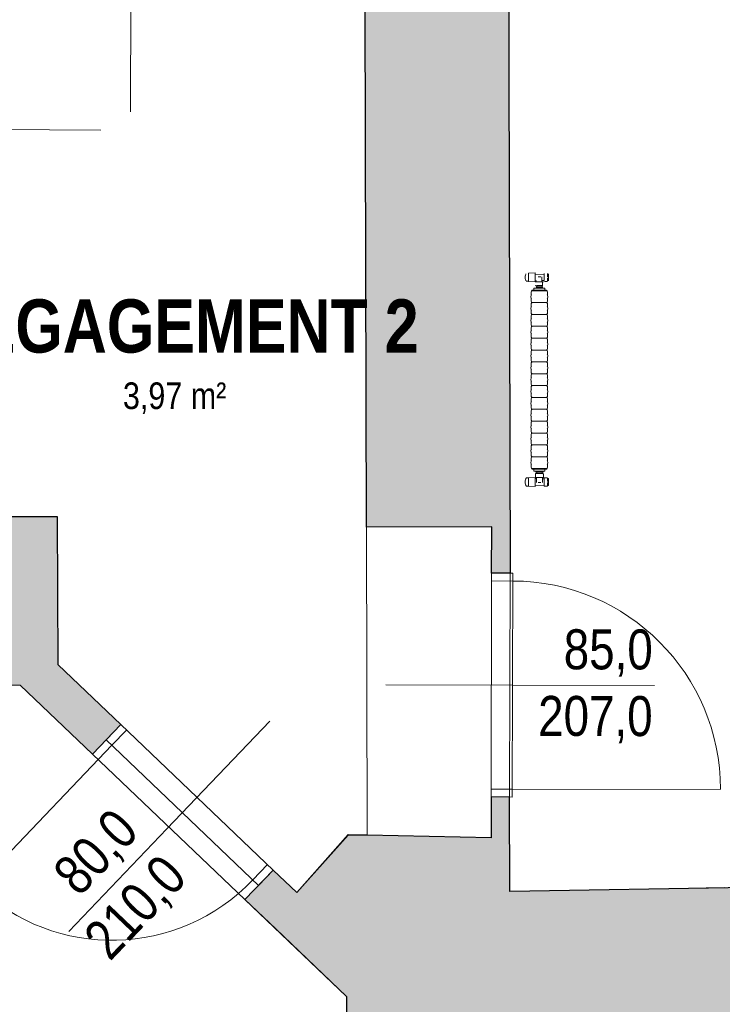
# Model space of a CAD drawing. Extents: x -6068 to 35118, y -17738 to 67348.
# Tile 204 of 243: x 428 to 694, y 22496 to 22869. Entities that reach past the tile are written whole.
import ezdxf
from ezdxf.enums import TextEntityAlignment as Align

# ---------------------------------------------------------------- set-up
doc = ezdxf.new("R2010")
doc.units = 0
doc.header["$LTSCALE"] = 15
doc.linetypes.add('Continua', pattern=[0])
doc.linetypes.add('Cui_CONTINU', pattern=[0])
for name, color, linetype, lineweight, true_color in [('Bloc 3D - Dessin - NIVEAUX - Style par défaut', 7, 'Continua', 0, 0x000000), ('Enveloppe - NIVEAUX - Style par défaut', 7, 'Continua', 0, 0x000000), ('Pièce - Notes - NIVEAUX - Style par défaut', 7, 'Continua', 0, 0x000000), ('Porte - Cadre - NIVEAUX - Style par défaut', 7, 'Continua', 0, 0x000000), ('Porte - Mesures - NIVEAUX - Style par défaut', 7, 'Continua', 0, 0x000000), ('Porte - Ouvertures - NIVEAUX - Style par défaut', 7, 'Continua', 0, 0x000000), ('Porte - Seuil - NIVEAUX - Style par défaut', 7, 'Continua', 0, 0x000000)]:
    doc.layers.add(name, color=color, linetype=linetype, lineweight=lineweight, true_color=true_color)
doc.layers.add('EDL_NIVEAU 1 murs & cloisons', color=5, linetype='CONTINUOUS')
doc.layers.add('PIS-fond de plan', color=7, linetype='Cui_CONTINU')
doc.styles.add('Arial Narrow', font='ARIALN.TTF')
doc.styles.add('Arial Narrow Bold', font='ARIALNB.TTF')
doc.styles.add('MtXpl_Arial_Narrow', font='ARIALN.TTF')

# ---------------------------------------------------------------- blocks, each defined once
blk = doc.blocks.new('EDP_Niveau 1_2025 09 17')
at = {"layer": 'EDL_NIVEAU 1 murs & cloisons', "linetype": 'Continuous', "ltscale": 0.08}
h = blk.add_hatch(color=9, dxfattribs=at)
h.dxf.hatch_style = 1
h.paths.add_polyline_path([(613.79, -1340.74), (606.79, -1340.73), (606.83, -1323.12), (559.29, -1323.25), (558.77, -1126), (519.8, -1125.84), (519.82, -1119.34), (558.75, -1119.5), (558.53, -1037.28), (597.02, -1035.17), (596.69, -909.46), (558.18, -907.57), (558.06, -800.26), (558.11, -786.52), (607.41, -786.19), (607.32, -773.12), (614.32, -773.07), (614.64, -820.31), (699.08, -820.31), (699.13, -865.22), (712.7, -865.2), (712.71, -874.2), (613.09, -874.47), (613.19, -909.42), (613.52, -1035.13), (613.33, -1149.06)])
h = blk.add_hatch(color=9, dxfattribs=at)
h.dxf.hatch_style = 1
h.paths.add_polyline_path([(94.29, -1263.31), (94.25, -1266.31), (90.25, -1266.31), (89.99, -1286.7), (92.89, -1286.74), (92.62, -1415.21), (33.39, -1473.98), (31.75, -1472.33), (10.36, -1493.55), (10.4, -1524.1), (12.73, -1524.1), (12.1, -1715.8), (9.22, -1715.82), (9.42, -1744.2), (29.8, -1765.22), (57.98, -1792.81), (60.8, -1789.98), (62.92, -1792.09), (77.24, -1784.75), (82.86, -1779.06), (81.31, -1777.53), (101.76, -1752.76), (74.55, -1725.94), (73.82, -1524.08), (213.23, -1383.14), (427.92, -1383.27), (455.36, -1409.46), (466.06, -1398.25), (442.3, -1375.57), (442.04, -1319.41), (417.44, -1319.36), (418.21, -1212.7), (411.21, -1212.65), (410.44, -1319.35), (149.74, -1318.88), (150.16, -1269.47), (116.18, -1266.68), (116.18, -1264.68), (105.28, -1263.45), (94.29, -1263.31)])
h = blk.add_hatch(color=9, dxfattribs=at)
h.dxf.hatch_style = 1
h.paths.add_polyline_path([(523.93, -1453.49), (513.23, -1464.7), (551.69, -1501.41), (551.95, -1562.72), (577.96, -1565.11), (583.96, -1565.11), (583.98, -1570.09), (591.98, -1570.09), (591.98, -1561.27), (599.03, -1561.29), (614.03, -1561.34), (614.16, -1520.37), (687.19, -1520.26), (687.18, -1522.34), (708.63, -1522.43), (709.13, -1500.06), (709.13, -1494.06), (707.13, -1494.06), (704.15, -1460.06), (613.66, -1461.54), (613.63, -1425.74), (606.63, -1425.73), (606.6, -1441.26), (559.6, -1440.19), (552.37, -1440.19), (532.84, -1461.99), (523.93, -1453.49)])
at = {"layer": 'Bloc 3D - Dessin - NIVEAUX - Style par défaut', "color": 32, "linetype": 'Continua', "lineweight": 0, "ltscale": 0.1, "true_color": 0xd1591a}
for p, q in [((619.57, -1228.04), (619.54, -1228.48)), ((619.57, -1228.92), (619.54, -1228.48)), ((619.64, -1227.69), (619.57, -1228.04)), ((619.64, -1229.28), (619.57, -1228.92)), ((619.75, -1227.36), (619.64, -1227.69)), ((619.75, -1229.61), (619.64, -1229.28)), ((619.83, -1227.2), (619.75, -1227.36)), ((620.83, -1226.85), (623.35, -1226.83)), ((620.83, -1226.85), (620.83, -1226.95)), ((620.83, -1226.95), (620.83, -1227)), ((620.83, -1227), (620.83, -1227.23)), ((620.83, -1227.23), (620.83, -1227.67)), ((620.83, -1227.67), (620.83, -1228.2)), ((620.83, -1228.2), (620.83, -1228.77)), ((620.83, -1228.77), (620.83, -1229.3)), ((620.83, -1229.3), (620.83, -1229.73)), ((623.35, -1226.93), (623.35, -1226.83)), ((623.35, -1227.21), (623.35, -1226.93)), ((623.35, -1227.65), (623.35, -1227.24)), ((623.35, -1227.24), (626.77, -1227.35)), ((623.35, -1228.2), (623.35, -1227.65)), ((623.35, -1228.77), (623.35, -1228.2)), ((623.35, -1229.31), (623.35, -1228.77)), ((623.35, -1229.75), (623.35, -1229.31)), ((624.96, -1228.23), (624.46, -1228.23)), ((625.45, -1228.23), (624.96, -1228.23)), ((625.84, -1228.23), (625.84, -1229.71)), ((626.77, -1227.35), (626.77, -1227.03)), ((626.77, -1227.03), (626.77, -1227.35)), ((626.77, -1227.76), (626.77, -1227.35)), ((626.77, -1227.88), (626.77, -1227.76)), ((626.77, -1228.27), (626.77, -1227.88)), ((626.77, -1228.69), (626.77, -1228.27)), ((626.77, -1229.09), (626.77, -1228.69)), ((626.77, -1229.21), (626.77, -1229.09)), ((626.77, -1229.41), (626.77, -1229.21)), ((626.77, -1229.62), (626.77, -1229.41)), ((628.06, -1226.97), (628.06, -1227.23)), ((628.06, -1227.23), (628.33, -1227.23)), ((628.06, -1227.46), (628.06, -1227.73)), ((628.06, -1227.73), (628.06, -1228.25)), ((628.06, -1228.71), (628.06, -1229.15)), ((628.06, -1229.24), (628.06, -1229.5)), ((628.33, -1227.23), (628.33, -1227.15)), ((628.33, -1227.46), (628.33, -1227.23)), ((628.33, -1227.82), (628.33, -1227.46)), ((628.33, -1228.25), (628.33, -1227.82)), ((628.33, -1228.71), (628.33, -1228.25)), ((628.33, -1229.15), (628.33, -1228.71)), ((628.33, -1229.5), (628.33, -1229.15)), ((628.33, -1229.74), (628.33, -1229.5)), ((619.83, -1229.77), (619.75, -1229.61)), ((619.97, -1229.93), (619.9, -1229.87)), ((620, -1229.94), (619.97, -1229.93)), ((620.03, -1229.95), (620, -1229.94)), ((620.83, -1229.96), (620.03, -1229.95)), ((620.83, -1229.73), (620.83, -1229.96)), ((620.83, -1230.02), (620.83, -1230.11)), ((620.83, -1230.11), (623.35, -1230.14)), ((623.64, -1232.61), (622.88, -1232.61)), ((622.88, -1233.34), (622.88, -1232.61)), ((623.85, -1229.76), (623.35, -1229.77)), ((623.35, -1230.04), (623.35, -1229.77)), ((623.35, -1230.14), (623.35, -1230.04)), ((623.76, -1230.22), (623.46, -1230.22)), ((623.46, -1231.43), (623.5, -1231.57)), ((623.61, -1231.67), (623.75, -1231.7)), ((623.65, -1232.61), (623.64, -1232.61)), ((623.86, -1232.2), (623.65, -1232.2)), ((623.72, -1232.49), (623.65, -1232.49)), ((623.65, -1232.49), (623.65, -1232.49)), ((624.16, -1232.61), (623.68, -1232.61)), ((623.86, -1232.49), (623.72, -1232.49)), ((623.75, -1231.7), (623.99, -1231.7)), ((623.85, -1230.22), (623.76, -1230.22)), ((624.29, -1230.22), (623.85, -1230.22)), ((623.99, -1232.14), (623.86, -1232.14)), ((623.86, -1232.14), (623.86, -1232.2)), ((623.86, -1232.2), (623.86, -1232.49)), ((624.05, -1232.49), (623.86, -1232.49)), ((624.04, -1231.62), (624, -1231.62)), ((624, -1231.7), (624, -1231.62)), ((624, -1232.14), (624, -1231.7)), ((624.15, -1232.14), (624, -1232.14)), ((624.18, -1231.62), (624.04, -1231.62)), ((624.28, -1232.49), (624.05, -1232.49)), ((624.82, -1232.14), (624.15, -1232.14)), ((625.75, -1232.61), (624.16, -1232.61)), ((624.39, -1231.62), (624.18, -1231.62)), ((624.55, -1232.49), (624.28, -1232.49)), ((624.96, -1230.22), (624.29, -1230.22)), ((624.66, -1231.62), (624.39, -1231.62)), ((624.84, -1232.49), (624.55, -1232.49)), ((624.96, -1231.62), (624.66, -1231.62)), ((625.09, -1232.14), (624.82, -1232.14)), ((625.13, -1232.49), (624.84, -1232.49)), ((625.62, -1230.22), (624.96, -1230.22)), ((625.25, -1231.62), (624.96, -1231.62)), ((625.76, -1232.14), (625.09, -1232.14)), ((625.41, -1232.49), (625.13, -1232.49)), ((625.52, -1231.62), (625.25, -1231.62)), ((625.66, -1232.49), (625.41, -1232.49)), ((625.73, -1231.62), (625.52, -1231.62)), ((625.84, -1230.22), (625.62, -1230.22)), ((625.89, -1232.49), (625.66, -1232.49)), ((625.87, -1231.62), (625.73, -1231.62)), ((625.99, -1232.61), (625.75, -1232.61)), ((625.92, -1232.14), (625.76, -1232.14)), ((626.77, -1229.69), (625.84, -1229.71)), ((625.84, -1229.71), (625.84, -1230.22)), ((626.15, -1230.22), (625.84, -1230.22)), ((625.92, -1231.62), (625.87, -1231.62)), ((626, -1232.49), (625.89, -1232.49)), ((625.92, -1231.7), (625.92, -1231.62)), ((626.04, -1231.67), (625.92, -1231.7)), ((625.92, -1231.7), (626.16, -1231.7)), ((625.92, -1232.14), (625.92, -1231.7)), ((626.06, -1232.14), (625.92, -1232.14)), ((626.06, -1232.49), (626, -1232.49)), ((626.23, -1232.61), (626, -1232.61)), ((626.12, -1231.57), (626.04, -1231.67)), ((626.06, -1232.14), (626.06, -1232.2)), ((626.26, -1232.2), (626.06, -1232.2)), ((626.06, -1232.2), (626.06, -1232.49)), ((626.17, -1232.49), (626.06, -1232.49)), ((626.15, -1231.43), (626.12, -1231.57)), ((626.45, -1230.22), (626.15, -1230.22)), ((626.15, -1230.22), (626.15, -1231.43)), ((626.23, -1232.49), (626.17, -1232.49)), ((626.23, -1232.49), (626.23, -1232.61)), ((627.03, -1232.61), (626.23, -1232.61)), ((626.77, -1229.69), (626.77, -1229.62)), ((626.84, -1230.08), (627.98, -1230.08)), ((627.03, -1233.34), (627.03, -1232.61)), ((628.06, -1230), (627.98, -1230.08)), ((628.06, -1229.74), (628.06, -1229.82)), ((628.33, -1229.74), (628.06, -1229.74)), ((628.33, -1229.82), (628.33, -1229.74)), ((621.65, -1235.82), (621.81, -1235.2)), ((621.65, -1235.82), (621.81, -1236.45)), ((621.81, -1235.2), (621.85, -1235.17)), ((621.85, -1233.97), (621.9, -1233.77)), ((621.85, -1235.17), (621.85, -1233.97)), ((621.85, -1235.17), (621.98, -1235.04)), ((621.85, -1236.48), (621.85, -1237.67)), ((621.98, -1236.61), (621.85, -1236.48)), ((621.9, -1233.77), (622.05, -1233.63)), ((622.05, -1233.63), (622.25, -1233.57)), ((622.15, -1233.34), (622.1, -1233.34)), ((622.1, -1233.34), (622.1, -1233.57)), ((622.1, -1233.57), (622.15, -1233.57)), ((622.31, -1233.34), (622.15, -1233.34)), ((622.15, -1233.57), (622.25, -1233.57)), ((622.25, -1233.57), (622.31, -1233.57)), ((622.57, -1233.34), (622.31, -1233.34)), ((622.31, -1233.57), (622.57, -1233.57)), ((622.88, -1233.34), (622.57, -1233.34)), ((622.57, -1233.57), (622.92, -1233.57)), ((622.92, -1233.34), (622.88, -1233.34)), ((623.34, -1233.34), (622.92, -1233.34)), ((622.92, -1233.57), (623.34, -1233.57)), ((623.83, -1233.34), (623.34, -1233.34)), ((623.34, -1233.57), (623.83, -1233.57)), ((624.35, -1233.34), (623.83, -1233.34)), ((623.83, -1233.57), (624.35, -1233.57)), ((624.9, -1233.34), (624.35, -1233.34)), ((624.35, -1233.57), (624.9, -1233.57)), ((625.44, -1233.34), (624.9, -1233.34)), ((624.9, -1233.57), (625.44, -1233.57)), ((625.97, -1233.34), (625.44, -1233.34)), ((625.44, -1233.57), (625.97, -1233.57)), ((626.45, -1233.34), (625.97, -1233.34)), ((625.97, -1233.57), (626.45, -1233.57)), ((626.88, -1233.34), (626.45, -1233.34)), ((626.45, -1233.57), (626.88, -1233.57)), ((627.03, -1233.34), (626.88, -1233.34)), ((626.88, -1233.57), (627.22, -1233.57)), ((627.22, -1233.34), (627.03, -1233.34)), ((627.48, -1233.34), (627.22, -1233.34)), ((627.22, -1233.57), (627.48, -1233.57)), ((627.64, -1233.34), (627.48, -1233.34)), ((627.48, -1233.57), (627.54, -1233.57)), ((627.54, -1233.57), (627.64, -1233.57)), ((627.74, -1233.63), (627.54, -1233.57)), ((627.64, -1233.57), (627.7, -1233.57)), ((627.7, -1233.34), (627.7, -1233.57)), ((627.74, -1233.63), (627.89, -1233.77)), ((627.82, -1235.04), (627.95, -1235.17)), ((627.95, -1236.48), (627.82, -1236.61)), ((627.95, -1233.97), (627.89, -1233.77)), ((627.95, -1235.17), (627.95, -1233.97)), ((627.98, -1236.45), (627.95, -1236.48)), ((627.95, -1237.67), (627.95, -1236.48)), ((627.98, -1235.2), (628.15, -1235.82)), ((627.98, -1236.45), (628.15, -1235.82)), ((621.65, -1240.32), (621.81, -1239.7)), ((621.65, -1240.32), (621.81, -1240.95)), ((621.81, -1239.7), (621.85, -1239.67)), ((621.9, -1237.87), (621.85, -1237.67)), ((621.85, -1237.67), (621.9, -1237.87)), ((621.85, -1238.47), (621.9, -1238.27)), ((621.85, -1239.67), (621.85, -1238.47)), ((621.85, -1239.67), (621.98, -1239.54)), ((622.05, -1238.02), (621.9, -1237.87)), ((621.9, -1238.27), (622.05, -1238.13)), ((622.05, -1238.02), (622.25, -1238.07)), ((622.05, -1238.13), (622.25, -1238.07)), ((622.38, -1238.07), (622.25, -1238.07)), ((622.76, -1238.07), (622.38, -1238.07)), ((623.34, -1238.07), (622.76, -1238.07)), ((624.08, -1238.07), (623.34, -1238.07)), ((624.9, -1238.07), (624.08, -1238.07)), ((624.9, -1238.07), (625.71, -1238.07)), ((625.71, -1238.07), (626.45, -1238.07)), ((626.45, -1238.07), (627.04, -1238.07)), ((627.04, -1238.07), (627.41, -1238.07)), ((627.41, -1238.07), (627.54, -1238.07)), ((627.54, -1238.07), (627.74, -1238.02)), ((627.74, -1238.13), (627.54, -1238.07)), ((627.74, -1238.02), (627.89, -1237.87)), ((627.74, -1238.13), (627.89, -1238.27)), ((627.82, -1239.54), (627.95, -1239.67)), ((627.95, -1237.67), (627.89, -1237.87)), ((627.95, -1238.47), (627.89, -1238.27)), ((627.95, -1239.67), (627.95, -1238.47)), ((627.98, -1239.7), (628.15, -1240.32)), ((627.98, -1240.95), (628.15, -1240.32)), ((621.65, -1244.82), (621.81, -1244.2)), ((621.81, -1244.2), (621.85, -1244.17)), ((621.85, -1240.98), (621.85, -1242.17)), ((621.98, -1241.11), (621.85, -1240.98)), ((621.9, -1242.37), (621.85, -1242.17)), ((621.85, -1242.97), (621.9, -1242.77)), ((621.85, -1244.17), (621.85, -1242.97)), ((621.85, -1244.17), (621.98, -1244.04)), ((622.05, -1242.52), (621.9, -1242.37)), ((621.9, -1242.77), (622.05, -1242.63)), ((622.05, -1242.52), (622.25, -1242.57)), ((622.05, -1242.63), (622.25, -1242.57)), ((622.38, -1242.57), (622.25, -1242.57)), ((622.76, -1242.57), (622.38, -1242.57)), ((623.34, -1242.57), (622.76, -1242.57)), ((624.08, -1242.57), (623.34, -1242.57)), ((624.9, -1242.57), (624.08, -1242.57)), ((624.9, -1242.57), (625.71, -1242.57)), ((625.71, -1242.57), (626.45, -1242.57)), ((626.45, -1242.57), (627.04, -1242.57)), ((627.04, -1242.57), (627.41, -1242.57)), ((627.41, -1242.57), (627.54, -1242.57)), ((627.54, -1242.57), (627.74, -1242.52)), ((627.74, -1242.63), (627.54, -1242.57)), ((627.74, -1242.52), (627.89, -1242.37)), ((627.89, -1242.77), (627.74, -1242.63)), ((627.74, -1242.63), (627.89, -1242.77)), ((627.95, -1240.98), (627.82, -1241.11)), ((627.82, -1244.04), (627.95, -1244.17)), ((627.95, -1242.17), (627.89, -1242.37)), ((627.95, -1242.97), (627.89, -1242.77)), ((627.98, -1240.95), (627.95, -1240.98)), ((627.95, -1242.17), (627.95, -1240.98)), ((627.95, -1244.17), (627.95, -1242.97)), ((627.98, -1244.2), (628.15, -1244.82)), ((621.65, -1244.82), (621.81, -1245.45)), ((621.85, -1245.48), (621.85, -1246.67)), ((621.98, -1245.61), (621.85, -1245.48)), ((621.9, -1246.87), (621.85, -1246.67)), ((621.85, -1246.67), (621.9, -1246.87)), ((621.85, -1247.47), (621.9, -1247.27)), ((621.85, -1248.67), (621.85, -1247.47)), ((622.05, -1247.02), (621.9, -1246.87)), ((621.9, -1247.27), (622.05, -1247.13)), ((622.05, -1247.02), (622.25, -1247.07)), ((622.05, -1247.13), (622.25, -1247.07)), ((622.38, -1247.07), (622.25, -1247.07)), ((622.76, -1247.07), (622.38, -1247.07)), ((623.34, -1247.07), (622.76, -1247.07)), ((624.08, -1247.07), (623.34, -1247.07)), ((624.9, -1247.07), (624.08, -1247.07)), ((624.9, -1247.07), (625.71, -1247.07)), ((625.71, -1247.07), (626.45, -1247.07)), ((626.45, -1247.07), (627.04, -1247.07)), ((627.04, -1247.07), (627.41, -1247.07)), ((627.41, -1247.07), (627.54, -1247.07)), ((627.54, -1247.07), (627.74, -1247.02)), ((627.74, -1247.13), (627.54, -1247.07)), ((627.74, -1247.02), (627.89, -1246.87)), ((627.89, -1247.27), (627.74, -1247.13)), ((627.74, -1247.13), (627.89, -1247.27)), ((627.95, -1245.48), (627.82, -1245.61)), ((627.95, -1246.67), (627.89, -1246.87)), ((627.95, -1247.47), (627.89, -1247.27)), ((627.98, -1245.45), (627.95, -1245.48)), ((627.95, -1246.67), (627.95, -1245.48)), ((627.95, -1248.67), (627.95, -1247.47)), ((627.98, -1245.45), (628.15, -1244.82)), ((621.65, -1249.32), (621.81, -1248.7)), ((621.65, -1249.32), (621.81, -1249.95)), ((621.81, -1248.7), (621.85, -1248.67)), ((621.85, -1248.67), (621.98, -1248.54)), ((621.85, -1249.98), (621.85, -1251.17)), ((621.98, -1250.11), (621.85, -1249.98)), ((621.9, -1251.37), (621.85, -1251.17)), ((621.85, -1251.97), (621.9, -1251.77)), ((621.85, -1253.17), (621.85, -1251.97)), ((622.05, -1251.52), (621.9, -1251.37)), ((621.9, -1251.77), (622.05, -1251.63)), ((622.05, -1251.52), (622.25, -1251.57)), ((622.05, -1251.63), (622.25, -1251.57)), ((622.38, -1251.57), (622.25, -1251.57)), ((622.76, -1251.57), (622.38, -1251.57)), ((623.34, -1251.57), (622.76, -1251.57)), ((624.08, -1251.57), (623.34, -1251.57)), ((624.9, -1251.57), (624.08, -1251.57)), ((624.9, -1251.57), (625.71, -1251.57)), ((625.71, -1251.57), (626.45, -1251.57)), ((626.45, -1251.57), (627.04, -1251.57)), ((627.04, -1251.57), (627.41, -1251.57)), ((627.41, -1251.57), (627.54, -1251.57)), ((627.54, -1251.57), (627.74, -1251.52)), ((627.74, -1251.63), (627.54, -1251.57)), ((627.74, -1251.52), (627.89, -1251.37)), ((627.74, -1251.63), (627.89, -1251.77)), ((627.89, -1251.77), (627.74, -1251.63)), ((627.82, -1248.54), (627.95, -1248.67)), ((627.95, -1249.98), (627.82, -1250.11)), ((627.95, -1251.17), (627.89, -1251.37)), ((627.95, -1251.97), (627.89, -1251.77)), ((627.98, -1249.95), (627.95, -1249.98)), ((627.95, -1251.17), (627.95, -1249.98)), ((627.95, -1253.17), (627.95, -1251.97)), ((627.98, -1248.7), (628.15, -1249.32)), ((627.98, -1249.95), (628.15, -1249.32)), ((621.65, -1253.82), (621.81, -1253.2)), ((621.65, -1253.82), (621.81, -1254.45)), ((621.85, -1253.17), (621.98, -1253.04)), ((621.98, -1254.61), (621.85, -1254.48)), ((621.85, -1254.48), (621.85, -1255.67)), ((621.9, -1255.87), (621.85, -1255.67)), ((627.82, -1253.04), (627.95, -1253.17)), ((627.95, -1254.48), (627.82, -1254.61)), ((627.95, -1255.67), (627.89, -1255.87)), ((627.95, -1253.17), (627.98, -1253.2)), ((627.98, -1254.45), (627.95, -1254.48)), ((627.95, -1255.67), (627.95, -1254.48)), ((627.98, -1253.2), (628.15, -1253.82)), ((627.98, -1254.45), (628.15, -1253.82)), ((621.65, -1258.32), (621.81, -1257.7)), ((621.65, -1258.32), (621.81, -1258.95)), ((621.85, -1256.47), (621.9, -1256.27)), ((621.85, -1257.67), (621.85, -1256.47)), ((621.85, -1257.67), (621.98, -1257.54)), ((621.85, -1258.98), (621.85, -1260.17)), ((621.98, -1259.11), (621.85, -1258.98)), ((622.05, -1256.02), (621.9, -1255.87)), ((621.9, -1256.27), (622.05, -1256.13)), ((622.05, -1256.02), (622.25, -1256.07)), ((622.05, -1256.13), (622.25, -1256.07)), ((622.38, -1256.07), (622.25, -1256.07)), ((622.25, -1256.07), (622.38, -1256.07)), ((622.76, -1256.07), (622.38, -1256.07)), ((623.34, -1256.07), (622.76, -1256.07)), ((624.08, -1256.07), (623.34, -1256.07)), ((624.9, -1256.07), (624.08, -1256.07)), ((624.9, -1256.07), (625.71, -1256.07)), ((625.71, -1256.07), (626.45, -1256.07)), ((626.45, -1256.07), (627.04, -1256.07)), ((627.04, -1256.07), (627.41, -1256.07)), ((627.54, -1256.07), (627.41, -1256.07)), ((627.41, -1256.07), (627.54, -1256.07)), ((627.54, -1256.07), (627.74, -1256.02)), ((627.74, -1256.13), (627.54, -1256.07)), ((627.74, -1256.02), (627.89, -1255.87)), ((627.74, -1256.13), (627.89, -1256.27)), ((627.89, -1256.27), (627.74, -1256.13)), ((627.82, -1257.54), (627.95, -1257.67)), ((627.95, -1258.98), (627.82, -1259.11)), ((627.95, -1256.47), (627.89, -1256.27)), ((627.95, -1257.67), (627.95, -1256.47)), ((627.95, -1257.67), (627.98, -1257.7)), ((627.98, -1258.95), (627.95, -1258.98)), ((627.95, -1260.17), (627.95, -1258.98)), ((627.98, -1257.7), (628.15, -1258.32)), ((627.98, -1258.95), (628.15, -1258.32)), ((621.65, -1262.82), (621.81, -1262.2)), ((621.65, -1262.82), (621.81, -1263.45)), ((621.9, -1260.37), (621.85, -1260.17)), ((621.85, -1260.97), (621.9, -1260.77)), ((621.85, -1262.17), (621.85, -1260.97)), ((621.98, -1262.04), (621.85, -1262.17)), ((621.85, -1262.17), (621.98, -1262.04)), ((622.05, -1260.52), (621.9, -1260.37)), ((621.9, -1260.77), (622.05, -1260.63)), ((622.05, -1260.52), (622.25, -1260.57)), ((622.05, -1260.63), (622.25, -1260.57)), ((622.25, -1260.57), (622.38, -1260.57)), ((622.38, -1260.57), (622.25, -1260.57)), ((622.76, -1260.57), (622.38, -1260.57)), ((623.34, -1260.57), (622.76, -1260.57)), ((624.08, -1260.57), (623.34, -1260.57)), ((624.9, -1260.57), (624.08, -1260.57)), ((624.9, -1260.57), (625.71, -1260.57)), ((625.71, -1260.57), (626.45, -1260.57)), ((626.45, -1260.57), (627.04, -1260.57)), ((627.04, -1260.57), (627.41, -1260.57)), ((627.41, -1260.57), (627.54, -1260.57)), ((627.54, -1260.57), (627.41, -1260.57)), ((627.54, -1260.57), (627.74, -1260.52)), ((627.74, -1260.63), (627.54, -1260.57)), ((627.74, -1260.52), (627.89, -1260.37)), ((627.74, -1260.63), (627.89, -1260.77)), ((627.89, -1260.77), (627.74, -1260.63)), ((627.82, -1262.04), (627.95, -1262.17)), ((627.95, -1260.17), (627.89, -1260.37)), ((627.89, -1260.37), (627.95, -1260.17)), ((627.95, -1260.97), (627.89, -1260.77)), ((627.95, -1262.17), (627.95, -1260.97)), ((627.95, -1262.17), (627.98, -1262.2)), ((627.98, -1262.2), (628.15, -1262.82)), ((627.98, -1263.45), (628.15, -1262.82)), ((621.65, -1267.32), (621.81, -1266.7)), ((621.85, -1263.48), (621.85, -1264.67)), ((621.98, -1263.61), (621.85, -1263.48)), ((621.9, -1264.87), (621.85, -1264.67)), ((621.85, -1265.47), (621.9, -1265.27)), ((621.85, -1266.67), (621.85, -1265.47)), ((621.85, -1266.67), (621.98, -1266.54)), ((621.98, -1266.54), (621.85, -1266.67)), ((622.05, -1265.02), (621.9, -1264.87)), ((621.9, -1265.27), (622.05, -1265.13)), ((622.05, -1265.02), (622.25, -1265.07)), ((622.05, -1265.13), (622.25, -1265.07)), ((622.38, -1265.07), (622.25, -1265.07)), ((622.25, -1265.07), (622.38, -1265.07)), ((622.76, -1265.07), (622.38, -1265.07)), ((623.34, -1265.07), (622.76, -1265.07)), ((624.08, -1265.07), (623.34, -1265.07)), ((624.9, -1265.07), (624.08, -1265.07)), ((624.9, -1265.07), (625.71, -1265.07)), ((625.71, -1265.07), (626.45, -1265.07)), ((626.45, -1265.07), (627.04, -1265.07)), ((627.04, -1265.07), (627.41, -1265.07)), ((627.54, -1265.07), (627.41, -1265.07)), ((627.41, -1265.07), (627.54, -1265.07)), ((627.54, -1265.07), (627.74, -1265.02)), ((627.74, -1265.13), (627.54, -1265.07)), ((627.74, -1265.02), (627.89, -1264.87)), ((627.89, -1265.27), (627.74, -1265.13)), ((627.74, -1265.13), (627.89, -1265.27)), ((627.95, -1263.48), (627.82, -1263.61)), ((627.82, -1266.54), (627.95, -1266.67)), ((627.95, -1264.67), (627.89, -1264.87)), ((627.89, -1264.87), (627.95, -1264.67)), ((627.95, -1265.47), (627.89, -1265.27)), ((627.98, -1263.45), (627.95, -1263.48)), ((627.95, -1264.67), (627.95, -1263.48)), ((627.95, -1266.67), (627.95, -1265.47)), ((627.95, -1266.67), (627.98, -1266.7)), ((627.98, -1266.7), (628.15, -1267.32)), ((621.65, -1267.32), (621.81, -1267.95)), ((621.85, -1267.98), (621.81, -1267.95)), ((621.85, -1267.98), (621.85, -1269.17)), ((621.98, -1268.11), (621.85, -1267.98)), ((621.9, -1269.37), (621.85, -1269.17)), ((621.85, -1269.97), (621.9, -1269.77)), ((621.85, -1271.17), (621.85, -1269.97)), ((622.05, -1269.52), (621.9, -1269.37)), ((621.9, -1269.77), (622.05, -1269.63)), ((622.05, -1269.52), (622.25, -1269.57)), ((622.05, -1269.63), (622.25, -1269.57)), ((622.25, -1269.57), (622.38, -1269.57)), ((622.38, -1269.57), (622.25, -1269.57)), ((622.76, -1269.57), (622.38, -1269.57)), ((623.34, -1269.57), (622.76, -1269.57)), ((624.08, -1269.57), (623.34, -1269.57)), ((624.9, -1269.57), (624.08, -1269.57)), ((624.9, -1269.57), (625.71, -1269.57)), ((625.71, -1269.57), (626.45, -1269.57)), ((626.45, -1269.57), (627.04, -1269.57)), ((627.04, -1269.57), (627.41, -1269.57)), ((627.41, -1269.57), (627.54, -1269.57)), ((627.54, -1269.57), (627.41, -1269.57)), ((627.54, -1269.57), (627.74, -1269.52)), ((627.74, -1269.63), (627.54, -1269.57)), ((627.74, -1269.52), (627.89, -1269.37)), ((627.74, -1269.63), (627.89, -1269.77)), ((627.89, -1269.77), (627.74, -1269.63)), ((627.82, -1268.11), (627.95, -1267.98)), ((627.95, -1267.98), (627.82, -1268.11)), ((627.95, -1269.17), (627.89, -1269.37)), ((627.89, -1269.37), (627.95, -1269.17)), ((627.95, -1269.97), (627.89, -1269.77)), ((627.95, -1269.17), (627.95, -1267.98)), ((627.95, -1271.17), (627.95, -1269.97)), ((627.98, -1267.95), (628.15, -1267.32)), ((621.65, -1271.82), (621.81, -1271.2)), ((621.65, -1271.82), (621.81, -1272.45)), ((621.81, -1271.2), (621.85, -1271.17)), ((621.85, -1272.48), (621.81, -1272.45)), ((621.85, -1271.17), (621.98, -1271.04)), ((621.85, -1272.48), (621.85, -1273.67)), ((621.98, -1272.61), (621.85, -1272.48)), ((621.9, -1273.87), (621.85, -1273.67)), ((621.85, -1274.47), (621.9, -1274.27)), ((622.05, -1274.02), (621.9, -1273.87)), ((621.9, -1274.27), (622.05, -1274.13)), ((622.05, -1274.02), (622.25, -1274.07)), ((622.05, -1274.13), (622.25, -1274.07)), ((622.25, -1274.07), (622.38, -1274.07)), ((622.38, -1274.07), (622.25, -1274.07)), ((622.76, -1274.07), (622.38, -1274.07)), ((623.34, -1274.07), (622.76, -1274.07)), ((624.08, -1274.07), (623.34, -1274.07)), ((624.9, -1274.07), (624.08, -1274.07)), ((624.9, -1274.07), (625.71, -1274.07)), ((625.71, -1274.07), (626.45, -1274.07)), ((626.45, -1274.07), (627.04, -1274.07)), ((627.04, -1274.07), (627.41, -1274.07)), ((627.41, -1274.07), (627.54, -1274.07)), ((627.54, -1274.07), (627.41, -1274.07)), ((627.54, -1274.07), (627.74, -1274.02)), ((627.74, -1274.13), (627.54, -1274.07)), ((627.74, -1274.02), (627.89, -1273.87)), ((627.89, -1274.27), (627.74, -1274.13)), ((627.74, -1274.13), (627.89, -1274.27)), ((627.82, -1271.04), (627.95, -1271.17)), ((627.82, -1272.61), (627.95, -1272.48)), ((627.95, -1272.48), (627.82, -1272.61)), ((627.89, -1273.87), (627.95, -1273.67)), ((627.95, -1273.67), (627.89, -1273.87)), ((627.95, -1274.47), (627.89, -1274.27)), ((627.95, -1273.67), (627.95, -1272.48)), ((627.98, -1271.2), (628.15, -1271.82)), ((627.98, -1272.45), (628.15, -1271.82)), ((621.65, -1276.32), (621.81, -1275.7)), ((621.65, -1276.32), (621.81, -1276.95)), ((621.81, -1275.7), (621.85, -1275.67)), ((621.85, -1276.98), (621.81, -1276.95)), ((621.85, -1275.67), (621.85, -1274.47)), ((621.85, -1275.67), (621.98, -1275.54)), ((621.85, -1276.98), (621.85, -1278.17)), ((621.98, -1277.11), (621.85, -1276.98)), ((621.9, -1278.37), (621.85, -1278.17)), ((621.85, -1278.17), (621.9, -1278.37)), ((627.82, -1275.54), (627.95, -1275.67)), ((627.95, -1276.98), (627.82, -1277.11)), ((627.95, -1278.17), (627.89, -1278.37)), ((627.89, -1278.37), (627.95, -1278.17)), ((627.95, -1275.67), (627.95, -1274.47)), ((627.95, -1278.17), (627.95, -1276.98)), ((627.98, -1275.7), (628.15, -1276.32)), ((627.98, -1276.95), (628.15, -1276.32)), ((621.65, -1280.82), (621.81, -1280.2)), ((621.65, -1280.82), (621.81, -1281.45)), ((621.81, -1280.2), (621.85, -1280.17)), ((621.85, -1281.48), (621.81, -1281.45)), ((621.85, -1278.97), (621.9, -1278.77)), ((621.85, -1280.17), (621.85, -1278.97)), ((621.85, -1280.17), (621.98, -1280.04)), ((621.85, -1281.48), (621.85, -1282.67)), ((621.98, -1281.61), (621.85, -1281.48)), ((622.05, -1278.52), (621.9, -1278.37)), ((621.9, -1278.77), (622.05, -1278.63)), ((622.05, -1278.52), (622.25, -1278.57)), ((622.05, -1278.63), (622.25, -1278.57)), ((622.38, -1278.57), (622.25, -1278.57)), ((622.25, -1278.57), (622.38, -1278.57)), ((622.76, -1278.57), (622.38, -1278.57)), ((623.34, -1278.57), (622.76, -1278.57)), ((624.08, -1278.57), (623.34, -1278.57)), ((624.9, -1278.57), (624.08, -1278.57)), ((624.9, -1278.57), (625.71, -1278.57)), ((625.71, -1278.57), (626.45, -1278.57)), ((626.45, -1278.57), (627.04, -1278.57)), ((627.04, -1278.57), (627.41, -1278.57)), ((627.54, -1278.57), (627.41, -1278.57)), ((627.41, -1278.57), (627.54, -1278.57)), ((627.54, -1278.57), (627.74, -1278.52)), ((627.74, -1278.63), (627.54, -1278.57)), ((627.74, -1278.52), (627.89, -1278.37)), ((627.74, -1278.63), (627.89, -1278.77)), ((627.82, -1280.04), (627.95, -1280.17)), ((627.95, -1281.48), (627.82, -1281.61)), ((627.95, -1278.97), (627.89, -1278.77)), ((627.95, -1280.17), (627.95, -1278.97)), ((627.95, -1282.67), (627.95, -1281.48)), ((627.98, -1280.2), (628.15, -1280.82)), ((627.98, -1281.45), (628.15, -1280.82)), ((621.65, -1285.32), (621.81, -1284.7)), ((621.65, -1285.32), (621.81, -1285.95)), ((621.81, -1284.7), (621.85, -1284.67)), ((621.85, -1282.67), (621.9, -1282.87)), ((621.9, -1282.87), (621.85, -1282.67)), ((621.85, -1283.47), (621.9, -1283.27)), ((621.85, -1284.67), (621.85, -1283.47)), ((621.85, -1284.67), (621.98, -1284.54)), ((622.05, -1283.02), (621.9, -1282.87)), ((621.9, -1283.27), (622.05, -1283.13)), ((622.05, -1283.02), (622.25, -1283.07)), ((622.05, -1283.13), (622.25, -1283.07)), ((622.38, -1283.07), (622.25, -1283.07)), ((622.76, -1283.07), (622.38, -1283.07)), ((623.34, -1283.07), (622.76, -1283.07)), ((624.08, -1283.07), (623.34, -1283.07)), ((624.9, -1283.07), (624.08, -1283.07)), ((624.9, -1283.07), (625.71, -1283.07)), ((625.71, -1283.07), (626.45, -1283.07)), ((626.45, -1283.07), (627.04, -1283.07)), ((627.04, -1283.07), (627.41, -1283.07)), ((627.41, -1283.07), (627.54, -1283.07)), ((627.54, -1283.07), (627.74, -1283.02)), ((627.74, -1283.13), (627.54, -1283.07)), ((627.74, -1283.02), (627.89, -1282.87)), ((627.74, -1283.13), (627.89, -1283.27)), ((627.82, -1284.54), (627.95, -1284.67)), ((627.95, -1282.67), (627.89, -1282.87)), ((627.89, -1282.87), (627.95, -1282.67)), ((627.95, -1283.47), (627.89, -1283.27)), ((627.95, -1284.67), (627.95, -1283.47)), ((627.98, -1284.7), (628.15, -1285.32)), ((627.98, -1285.95), (628.15, -1285.32)), ((621.65, -1289.82), (621.81, -1289.2)), ((621.85, -1285.98), (621.81, -1285.95)), ((621.81, -1289.2), (621.85, -1289.17)), ((621.85, -1285.98), (621.85, -1287.17)), ((621.98, -1286.11), (621.85, -1285.98)), ((621.85, -1287.17), (621.9, -1287.37)), ((621.9, -1287.37), (621.85, -1287.17)), ((621.85, -1287.97), (621.9, -1287.77)), ((621.85, -1289.17), (621.85, -1287.97)), ((621.85, -1289.17), (621.98, -1289.04)), ((622.05, -1287.52), (621.9, -1287.37)), ((621.9, -1287.77), (622.05, -1287.63)), ((622.05, -1287.52), (622.25, -1287.57)), ((622.05, -1287.63), (622.25, -1287.57)), ((622.38, -1287.57), (622.25, -1287.57)), ((622.76, -1287.57), (622.38, -1287.57)), ((623.34, -1287.57), (622.76, -1287.57)), ((624.08, -1287.57), (623.34, -1287.57)), ((624.9, -1287.57), (624.08, -1287.57)), ((624.9, -1287.57), (625.71, -1287.57)), ((625.71, -1287.57), (626.45, -1287.57)), ((626.45, -1287.57), (627.04, -1287.57)), ((627.04, -1287.57), (627.41, -1287.57)), ((627.41, -1287.57), (627.54, -1287.57)), ((627.54, -1287.57), (627.74, -1287.52)), ((627.74, -1287.63), (627.54, -1287.57)), ((627.74, -1287.52), (627.89, -1287.37)), ((627.74, -1287.63), (627.89, -1287.77)), ((627.95, -1285.98), (627.82, -1286.11)), ((627.82, -1289.04), (627.95, -1289.17)), ((627.95, -1287.17), (627.89, -1287.37)), ((627.89, -1287.37), (627.95, -1287.17)), ((627.95, -1287.97), (627.89, -1287.77)), ((627.98, -1285.95), (627.95, -1285.98)), ((627.95, -1287.17), (627.95, -1285.98)), ((627.95, -1289.17), (627.95, -1287.97)), ((627.98, -1289.2), (628.15, -1289.82)), ((621.65, -1289.82), (621.81, -1290.45)), ((621.98, -1290.61), (621.85, -1290.48)), ((621.85, -1290.48), (621.85, -1291.67)), ((621.9, -1291.87), (621.85, -1291.67)), ((621.85, -1291.67), (621.9, -1291.87)), ((621.85, -1292.47), (621.9, -1292.27)), ((621.85, -1293.67), (621.85, -1292.47)), ((622.05, -1292.02), (621.9, -1291.87)), ((621.9, -1292.27), (622.05, -1292.13)), ((622.05, -1292.02), (622.25, -1292.07)), ((622.05, -1292.13), (622.25, -1292.07)), ((622.38, -1292.07), (622.25, -1292.07)), ((622.76, -1292.07), (622.38, -1292.07)), ((623.34, -1292.07), (622.76, -1292.07)), ((624.08, -1292.07), (623.34, -1292.07)), ((624.9, -1292.07), (624.08, -1292.07)), ((624.9, -1292.07), (625.71, -1292.07)), ((625.71, -1292.07), (626.45, -1292.07)), ((626.45, -1292.07), (627.04, -1292.07)), ((627.04, -1292.07), (627.41, -1292.07)), ((627.41, -1292.07), (627.54, -1292.07)), ((627.54, -1292.07), (627.74, -1292.02)), ((627.74, -1292.13), (627.54, -1292.07)), ((627.74, -1292.02), (627.89, -1291.87)), ((627.74, -1292.13), (627.89, -1292.27)), ((627.95, -1290.48), (627.82, -1290.61)), ((627.89, -1291.87), (627.95, -1291.67)), ((627.95, -1291.67), (627.89, -1291.87)), ((627.95, -1292.47), (627.89, -1292.27)), ((627.98, -1290.45), (627.95, -1290.48)), ((627.95, -1291.67), (627.95, -1290.48)), ((627.95, -1293.67), (627.95, -1292.47)), ((627.98, -1290.45), (628.15, -1289.82)), ((621.65, -1294.32), (621.81, -1293.7)), ((621.65, -1294.32), (621.81, -1294.95)), ((621.81, -1293.7), (621.85, -1293.67)), ((621.85, -1293.67), (621.98, -1293.54)), ((621.85, -1294.98), (621.85, -1296.17)), ((621.98, -1295.11), (621.85, -1294.98)), ((621.9, -1296.37), (621.85, -1296.17)), ((621.85, -1296.97), (621.9, -1296.77)), ((622.05, -1296.52), (621.9, -1296.37)), ((621.9, -1296.77), (622.05, -1296.63)), ((622.05, -1296.52), (622.25, -1296.57)), ((622.05, -1296.63), (622.25, -1296.57)), ((622.38, -1296.57), (622.25, -1296.57)), ((622.76, -1296.57), (622.38, -1296.57)), ((623.34, -1296.57), (622.76, -1296.57)), ((624.08, -1296.57), (623.34, -1296.57)), ((624.9, -1296.57), (624.08, -1296.57)), ((624.9, -1296.57), (625.71, -1296.57)), ((625.71, -1296.57), (626.45, -1296.57)), ((626.45, -1296.57), (627.04, -1296.57)), ((627.04, -1296.57), (627.41, -1296.57)), ((627.41, -1296.57), (627.54, -1296.57)), ((627.54, -1296.57), (627.74, -1296.52)), ((627.74, -1296.63), (627.54, -1296.57)), ((627.74, -1296.52), (627.89, -1296.37)), ((627.74, -1296.63), (627.89, -1296.77)), ((627.82, -1293.54), (627.95, -1293.67)), ((627.95, -1294.98), (627.82, -1295.11)), ((627.95, -1296.17), (627.89, -1296.37)), ((627.95, -1296.97), (627.89, -1296.77)), ((627.98, -1294.95), (627.95, -1294.98)), ((627.95, -1296.17), (627.95, -1294.98)), ((627.98, -1293.7), (628.15, -1294.32)), ((627.98, -1294.95), (628.15, -1294.32)), ((621.65, -1298.82), (621.81, -1298.2)), ((621.65, -1298.82), (621.81, -1299.45)), ((621.81, -1298.2), (621.85, -1298.17)), ((621.85, -1298.17), (621.85, -1296.97)), ((621.85, -1298.17), (621.98, -1298.04)), ((621.98, -1299.61), (621.85, -1299.48)), ((621.85, -1299.48), (621.85, -1300.67)), ((627.82, -1298.04), (627.95, -1298.17)), ((627.95, -1299.48), (627.82, -1299.61)), ((627.95, -1298.17), (627.95, -1296.97)), ((627.98, -1299.45), (627.95, -1299.48)), ((627.95, -1300.67), (627.95, -1299.48)), ((627.98, -1298.2), (628.15, -1298.82)), ((627.98, -1299.45), (628.15, -1298.82)), ((621.9, -1300.87), (621.85, -1300.67)), ((622.05, -1301.02), (621.9, -1300.87)), ((622.05, -1301.02), (622.25, -1301.07)), ((622.15, -1301.07), (622.1, -1301.07)), ((622.1, -1301.07), (622.1, -1301.3)), ((622.25, -1301.07), (622.15, -1301.07)), ((622.15, -1301.3), (622.31, -1301.3)), ((622.31, -1301.07), (622.25, -1301.07)), ((622.57, -1301.07), (622.31, -1301.07)), ((622.31, -1301.3), (622.57, -1301.3)), ((622.92, -1301.07), (622.57, -1301.07)), ((622.57, -1301.3), (622.88, -1301.3)), ((622.88, -1302.03), (622.88, -1301.3)), ((622.88, -1302.03), (623.54, -1302.03)), ((623.34, -1301.07), (622.92, -1301.07)), ((622.92, -1301.3), (623.34, -1301.3)), ((623.83, -1301.07), (623.34, -1301.07)), ((623.34, -1301.3), (623.83, -1301.3)), ((623.46, -1303.22), (623.5, -1303.08)), ((623.46, -1304.43), (623.46, -1303.22)), ((623.5, -1303.08), (623.61, -1302.97)), ((623.54, -1302.03), (623.65, -1302.03)), ((623.54, -1302.03), (623.54, -1302.39)), ((623.54, -1302.39), (623.58, -1302.39)), ((623.58, -1302.39), (623.65, -1302.39)), ((623.61, -1302.97), (623.75, -1302.95)), ((623.65, -1302.03), (623.68, -1302.03)), ((623.65, -1302.39), (623.73, -1302.39)), ((623.65, -1302.45), (623.91, -1302.45)), ((623.68, -1302.03), (624.16, -1302.03)), ((623.73, -1302.39), (623.95, -1302.39)), ((623.95, -1302.95), (623.75, -1302.95)), ((624.35, -1301.07), (623.83, -1301.07)), ((623.83, -1301.3), (624.35, -1301.3)), ((623.91, -1302.45), (623.95, -1302.45)), ((623.95, -1302.39), (624.25, -1302.39)), ((623.95, -1302.45), (624.38, -1302.45)), ((623.95, -1302.45), (623.95, -1302.95)), ((623.99, -1302.95), (623.95, -1302.95)), ((624.42, -1302.95), (623.99, -1302.95)), ((624.16, -1302.03), (625.75, -1302.03)), ((624.25, -1302.39), (624.59, -1302.39)), ((624.9, -1301.07), (624.35, -1301.07)), ((624.35, -1301.3), (624.9, -1301.3)), ((624.38, -1302.45), (624.96, -1302.45)), ((624.96, -1302.95), (624.42, -1302.95)), ((624.59, -1302.39), (624.96, -1302.39)), ((625.44, -1301.07), (624.9, -1301.07)), ((624.9, -1301.3), (625.44, -1301.3)), ((624.96, -1302.39), (625.32, -1302.39)), ((624.96, -1302.45), (625.53, -1302.45)), ((625.49, -1302.95), (624.96, -1302.95)), ((625.32, -1302.39), (625.67, -1302.39)), ((625.97, -1301.07), (625.44, -1301.07)), ((625.44, -1301.3), (625.97, -1301.3)), ((625.92, -1302.95), (625.49, -1302.95)), ((625.53, -1302.45), (625.96, -1302.45)), ((625.67, -1302.39), (625.96, -1302.39)), ((625.75, -1302.03), (625.99, -1302.03)), ((625.96, -1302.39), (626.19, -1302.39)), ((625.96, -1302.95), (625.96, -1302.45)), ((626.16, -1302.95), (625.96, -1302.95)), ((626.45, -1301.07), (625.97, -1301.07)), ((625.97, -1301.3), (626.45, -1301.3)), ((625.99, -1302.03), (626.23, -1302.03)), ((626, -1302.45), (626.26, -1302.45)), ((626.3, -1302.97), (626.16, -1302.95)), ((626.19, -1302.39), (626.26, -1302.39)), ((626.26, -1302.03), (626.38, -1302.03)), ((626.26, -1302.39), (626.33, -1302.39)), ((626.26, -1302.45), (626.26, -1302.39)), ((626.41, -1303.08), (626.3, -1302.97)), ((626.33, -1302.39), (626.38, -1302.39)), ((626.38, -1302.03), (627.03, -1302.03)), ((626.38, -1302.03), (626.38, -1302.39)), ((626.45, -1303.22), (626.41, -1303.08)), ((626.88, -1301.07), (626.45, -1301.07)), ((626.45, -1301.3), (626.88, -1301.3)), ((626.45, -1304.43), (626.45, -1303.22)), ((627.22, -1301.07), (626.88, -1301.07)), ((626.88, -1301.3), (627.03, -1301.3)), ((627.03, -1301.3), (627.22, -1301.3)), ((627.03, -1302.03), (627.03, -1301.3)), ((627.48, -1301.07), (627.22, -1301.07)), ((627.22, -1301.3), (627.48, -1301.3)), ((627.54, -1301.07), (627.48, -1301.07)), ((627.48, -1301.3), (627.64, -1301.3)), ((627.54, -1301.07), (627.74, -1301.02)), ((627.64, -1301.07), (627.54, -1301.07)), ((627.7, -1301.07), (627.64, -1301.07)), ((627.64, -1301.3), (627.7, -1301.3)), ((627.7, -1301.07), (627.7, -1301.3)), ((627.74, -1301.02), (627.89, -1300.87)), ((627.95, -1300.67), (627.89, -1300.87)), ((619.57, -1305.7), (619.54, -1306.16)), ((619.57, -1306.63), (619.54, -1306.16)), ((619.64, -1305.32), (619.57, -1305.7)), ((619.64, -1307.01), (619.57, -1306.63)), ((619.75, -1304.97), (619.64, -1305.32)), ((619.75, -1307.36), (619.64, -1307.01)), ((619.83, -1304.8), (619.75, -1304.97)), ((619.83, -1307.53), (619.75, -1307.36)), ((619.83, -1304.8), (619.9, -1304.69)), ((619.9, -1307.64), (619.83, -1307.53)), ((619.97, -1304.63), (619.9, -1304.69)), ((619.97, -1307.7), (619.9, -1307.64)), ((620, -1304.61), (619.97, -1304.63)), ((620, -1307.72), (619.97, -1307.7)), ((620.83, -1304.59), (620.03, -1304.61)), ((620.83, -1307.74), (620.03, -1307.72)), ((623.35, -1304.51), (620.83, -1304.53)), ((620.83, -1304.53), (620.83, -1304.59)), ((620.83, -1304.59), (620.83, -1304.63)), ((620.83, -1304.63), (620.83, -1304.92)), ((620.83, -1304.92), (620.83, -1305.35)), ((620.83, -1305.35), (620.83, -1305.88)), ((620.83, -1305.88), (620.83, -1306.45)), ((620.83, -1306.45), (620.83, -1306.98)), ((620.83, -1306.98), (620.83, -1307.41)), ((620.83, -1307.41), (620.83, -1307.7)), ((620.83, -1307.7), (620.83, -1307.74)), ((620.83, -1307.74), (620.83, -1307.8)), ((623.35, -1307.82), (620.83, -1307.8)), ((623.35, -1304.61), (623.35, -1304.51)), ((623.35, -1304.88), (623.35, -1304.61)), ((623.35, -1304.88), (623.85, -1304.89)), ((623.35, -1305.34), (623.35, -1304.9)), ((623.35, -1305.88), (623.35, -1305.34)), ((623.35, -1306.45), (623.35, -1305.88)), ((623.35, -1306.99), (623.35, -1306.45)), ((623.35, -1307.43), (623.35, -1306.99)), ((623.35, -1307.49), (626.77, -1307.37)), ((623.35, -1307.49), (623.35, -1307.43)), ((623.35, -1307.72), (623.35, -1307.49)), ((623.35, -1307.82), (623.35, -1307.72)), ((623.46, -1304.43), (623.76, -1304.43)), ((623.76, -1304.43), (623.85, -1304.43)), ((623.85, -1304.43), (624.29, -1304.43)), ((623.85, -1304.89), (623.85, -1304.43)), ((623.85, -1306.41), (623.85, -1304.89)), ((624.29, -1304.43), (624.96, -1304.43)), ((624.46, -1306.41), (624.96, -1306.41)), ((624.96, -1304.43), (625.62, -1304.43)), ((624.96, -1306.41), (625.45, -1306.41)), ((625.62, -1304.43), (626.06, -1304.43)), ((626.06, -1304.43), (626.15, -1304.43)), ((626.06, -1304.94), (626.06, -1304.43)), ((626.06, -1306.41), (626.06, -1304.94)), ((626.06, -1304.94), (626.77, -1304.96)), ((626.15, -1304.43), (626.45, -1304.43)), ((626.77, -1304.71), (626.84, -1304.56)), ((626.77, -1304.96), (626.77, -1304.71)), ((626.77, -1305.44), (626.77, -1304.96)), ((626.77, -1306.89), (626.77, -1305.44)), ((626.77, -1307.37), (626.77, -1306.89)), ((626.77, -1307.62), (626.77, -1307.37)), ((626.84, -1307.76), (626.77, -1307.62)), ((627.98, -1304.56), (626.84, -1304.56)), ((627.98, -1307.76), (626.84, -1307.76)), ((628.06, -1307.68), (627.98, -1307.76)), ((628.06, -1304.65), (628.06, -1304.83)), ((628.33, -1304.83), (628.06, -1304.83)), ((628.06, -1304.83), (628.06, -1304.91)), ((628.06, -1305.14), (628.06, -1305.41)), ((628.06, -1305.41), (628.06, -1305.93)), ((628.06, -1306.4), (628.06, -1306.92)), ((628.06, -1306.92), (628.06, -1307.19)), ((628.06, -1307.42), (628.06, -1307.5)), ((628.06, -1307.5), (628.33, -1307.5)), ((628.06, -1307.5), (628.06, -1307.68)), ((628.33, -1304.91), (628.33, -1304.83)), ((628.33, -1305.14), (628.33, -1304.91)), ((628.33, -1305.5), (628.33, -1305.14)), ((628.33, -1305.93), (628.33, -1305.5)), ((628.33, -1306.4), (628.33, -1305.93)), ((628.33, -1306.83), (628.33, -1306.4)), ((628.33, -1307.19), (628.33, -1306.83)), ((628.33, -1307.42), (628.33, -1307.19)), ((628.33, -1307.5), (628.33, -1307.42))]:
    blk.add_line(p, q, dxfattribs=at)
at = {"layer": 'EDL_NIVEAU 1 murs & cloisons', "linetype": 'Continuous', "ltscale": 0.08}
for points in [[(613.52, -1035.13), (613.33, -1149.06), (613.79, -1340.74), (613.79, -1340.74), (606.79, -1340.73), (606.83, -1323.12), (559.29, -1323.25), (558.77, -1126)], [(213.23, -1383.14), (427.92, -1383.27), (455.36, -1409.46), (466.06, -1398.25), (442.3, -1375.57), (442.04, -1319.41), (417.44, -1319.36)], [(708.63, -1522.43), (709.13, -1500.06), (709.13, -1494.06), (707.13, -1494.06), (704.15, -1460.06), (613.66, -1461.54), (613.63, -1425.74), (606.63, -1425.73), (606.6, -1441.26), (559.6, -1440.19), (552.37, -1440.19), (532.84, -1461.99), (523.93, -1453.49), (523.93, -1453.49), (513.23, -1464.7), (551.69, -1501.41), (551.95, -1562.72)]]:
    blk.add_lwpolyline(points, dxfattribs=at)
at = {"layer": 'Enveloppe - NIVEAUX - Style par défaut', "color": 18, "linetype": 'Continua', "lineweight": 20, "ltscale": 0.1, "true_color": 0x000000}
for p, q in [((558.77, -1126), (558.83, -1149.21)), ((558.83, -1149.21), (559.29, -1323.25)), ((442.04, -1319.41), (417.44, -1319.36)), ((442.3, -1375.57), (442.04, -1319.41)), ((559.29, -1323.25), (606.83, -1323.12)), ((559.29, -1323.12), (559.6, -1440.19)), ((606.83, -1323.12), (606.79, -1340.73)), ((606.79, -1340.73), (613.79, -1340.74)), ((466.06, -1398.25), (442.3, -1375.57)), ((213.23, -1383.14), (427.92, -1383.27)), ((427.92, -1383.27), (455.36, -1409.46)), ((455.36, -1409.46), (466.06, -1398.25)), ((606.63, -1425.73), (606.6, -1441.26)), ((613.63, -1425.74), (606.63, -1425.73)), ((613.6, -1440.91), (613.63, -1425.74)), ((552.37, -1440.02), (532.84, -1461.99)), ((606.6, -1441.26), (552.37, -1440.02)), ((613.66, -1461.54), (613.6, -1440.91)), ((523.93, -1453.49), (513.23, -1464.7)), ((532.84, -1461.99), (523.93, -1453.49)), ((695.01, -1460.05), (613.66, -1461.54)), ((513.23, -1464.7), (524.87, -1475.81)), ((524.87, -1475.81), (551.69, -1501.41)), ((551.69, -1501.41), (551.95, -1562.72))]:
    blk.add_line(p, q, dxfattribs=at)
at = {"layer": 'Porte - Cadre - NIVEAUX - Style par défaut', "color": 103, "linetype": 'Continua', "lineweight": 5, "ltscale": 0.1, "true_color": 0x49c386}
for p, q in [((606.79, -1340.73), (606.63, -1425.73)), ((614.79, -1340.75), (606.79, -1340.73)), ((614.63, -1425.75), (614.79, -1340.75)), ((466.06, -1398.25), (460.54, -1404.03)), ((523.93, -1453.49), (466.06, -1398.25)), ((460.54, -1404.03), (518.41, -1459.27)), ((606.63, -1425.73), (614.63, -1425.75)), ((518.41, -1459.27), (523.93, -1453.49))]:
    blk.add_line(p, q, dxfattribs=at)
at = {"layer": 'Porte - Mesures - NIVEAUX - Style par défaut', "color": 103, "linetype": 'Continua', "lineweight": 13, "ltscale": 0.1, "true_color": 0x49c386}
for p, q in [((469.95, -1118.15), (469.76, -1165.65)), ((410.51, -1172.28), (458.51, -1172.63)), ((614.71, -1383.25), (566.71, -1383.15)), ((614.71, -1383.25), (668.64, -1383.35)), ((483.6, -1437.8), (522.62, -1396.93)), ((483.6, -1437.8), (446.37, -1476.81))]:
    blk.add_line(p, q, dxfattribs=at)
at = {"layer": 'Porte - Ouvertures - NIVEAUX - Style par défaut', "color": 103, "linetype": 'Continua', "lineweight": 13, "ltscale": 0.1, "true_color": 0x49c386}
for p, q in [((614.79, -1343.75), (606.79, -1343.73)), ((462.71, -1406.1), (468.23, -1400.32)), ((462.71, -1406.1), (411.61, -1459.63)), ((614.64, -1422.75), (606.64, -1422.73)), ((614.64, -1422.75), (693.64, -1422.9)), ((516.24, -1457.2), (521.76, -1451.41))]:
    blk.add_line(p, q, dxfattribs=at)
at = {"layer": 'Porte - Ouvertures - NIVEAUX - Style par défaut', "color": 103, "linetype": 'Continua', "lineweight": 5, "ltscale": 0.1, "true_color": 0x49c386}
for centre, radius, start, end in [((614.64, -1422.75), 79, 0, 89.8913), ((462.71, -1406.1), 74, 226.3315, 316.3314)]:
    blk.add_arc(centre, radius, start, end, dxfattribs=at)
at = {"layer": 'Porte - Seuil - NIVEAUX - Style par défaut', "color": 103, "linetype": 'Continua', "lineweight": 5, "ltscale": 0.1, "true_color": 0x49c386}
for p, q in [((606.79, -1340.73), (606.63, -1425.73)), ((613.63, -1425.74), (613.79, -1340.74)), ((523.93, -1453.49), (466.06, -1398.25)), ((455.36, -1409.46), (513.23, -1464.7))]:
    blk.add_line(p, q, dxfattribs=at)
at = {"layer": 'Pièce - Notes - NIVEAUX - Style par défaut', "color": 18, "true_color": 0x000000, "style": 'Arial Narrow Bold'}
blk.add_text('DEGAGEMENT 2', height=20.2055, dxfattribs=at).set_placement((486.53, -1257.05), align=Align.CENTER)
at = {"layer": 'Pièce - Notes - NIVEAUX - Style par défaut', "color": 8, "true_color": 0x808080, "style": 'Arial Narrow'}
blk.add_text('3,97 m²', height=10.103, dxfattribs=at).set_placement((486.53, -1268.36), align=Align.TOP_CENTER)
at = {"layer": 'Porte - Mesures - NIVEAUX - Style par défaut', "color": 103, "linetype": 'Continuous', "true_color": 0x49c386, "style": 'MtXpl_Arial_Narrow'}
for s, rotation, p in [('85,0', 359.8913, (634.15, -1377.24)), ('207,0', 359.8913, (624.45, -1402.52)), ('80,0', 46.3314, (450.32, -1463.92)), ('210,0', 46.3314, (461.95, -1488.37))]:
    blk.add_text(s, height=15.153, rotation=rotation, dxfattribs=at).set_placement(p)

msp = doc.modelspace()

# ---------------------------------------------------------------- block references
at = {"layer": 'PIS-fond de plan'}
msp.add_blockref('EDP_Niveau 1_2025 09 17', (0, 24000), dxfattribs=at)

doc.saveas('drawing.dxf')
